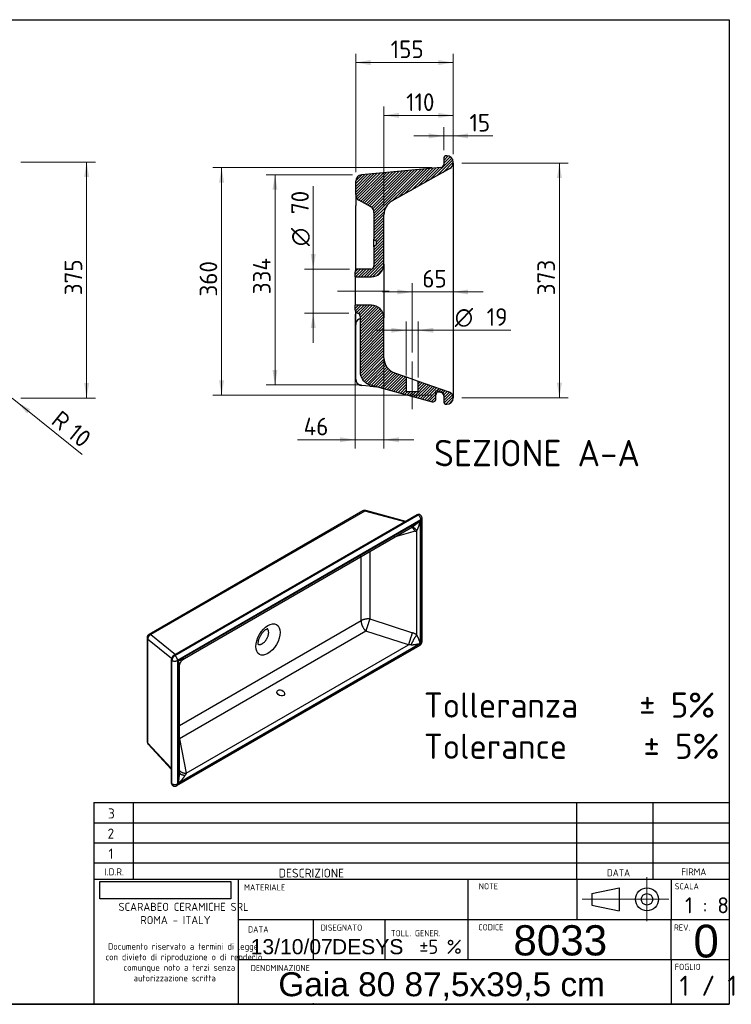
# Model space of a CAD drawing. Header units: millimetres. Extents: x 87 to 2279, y 58 to 1623.
# Tile 3 of 3: x 1147 to 2279, y 58 to 1623. Entities that reach past the tile are written whole.
import ezdxf
from ezdxf.enums import TextEntityAlignment as Align
from ezdxf.lldxf.tags import DXFTag

# ---------------------------------------------------------------- set-up
doc = ezdxf.new("R2010")
doc.units = ezdxf.units.MM
for name, color, linetype in [('1', 7, 'Continuous'), ('Default', 7, 'Continuous'), ('GAIA80', 7, 'Continuous'), ('Predefinito', 7, 'Continuous')]:
    doc.layers.add(name, color=color, linetype=linetype)
doc.styles.add('SEACAD_arial_ttf', font='arial.ttf')
doc.styles.add('SEACAD_seiso_ttf', font='seiso.ttf')
doc.styles.add('SEACAD_seiso_ttfB', font='seiso.ttf')
doc.styles.add('SEACAD_seiso_ttfBI', font='seiso.ttf')
doc.styles.add('SEACAD_semeci1_ttf', font='semeci1.ttf')
tags = doc.linetypes.add('CENTER2', pattern=[28.575, 19.05, -3.175, 3.175, -3.175]).pattern_tags.tags
tags[10:11] = [DXFTag(74, 4), DXFTag(75, 0), DXFTag(340, '0'), DXFTag(46, 0.0), DXFTag(50, 0.0), DXFTag(44, 0.0), DXFTag(45, 0.0)]
tags[8:9] = [DXFTag(74, 4), DXFTag(75, 0), DXFTag(340, '0'), DXFTag(46, 0.0), DXFTag(50, 0.0), DXFTag(44, 0.0), DXFTag(45, 0.0)]
tags[6:7] = [DXFTag(74, 4), DXFTag(75, 0), DXFTag(340, '0'), DXFTag(46, 0.0), DXFTag(50, 0.0), DXFTag(44, 0.0), DXFTag(45, 0.0)]
tags[4:5] = [DXFTag(74, 4), DXFTag(75, 0), DXFTag(340, '0'), DXFTag(46, 0.0), DXFTag(50, 0.0), DXFTag(44, 0.0), DXFTag(45, 0.0)]
picture_1 = doc.add_image_def('image1.jpg', size_in_pixel=(300, 40))

# ---------------------------------------------------------------- blocks, each defined once
blk = doc.blocks.new('SEANNOT_GROUP1')
at = {"layer": 'Default', "color": 136, "linetype": 'CENTER2', "lineweight": 9}
blk.add_line((1734.2, 1191.6), (1652.2, 1191.6), dxfattribs=at)
blk = doc.blocks.new('SEANNOT_GROUP2')
at = {"layer": 'Default', "color": 136, "linetype": 'CENTER2', "lineweight": 9}
blk.add_line((1771.2, 1004.1), (1771.2, 1079.8), dxfattribs=at)
blk = doc.blocks.new('GDimGGroup3')
at = {"layer": 'Default', "linetype": 'Continuous', "lineweight": 9}
for points in [[(1797.4, 1442.1), (1797.4, 1434.1), (1821.2, 1438.1)], [(1860, 1442.1), (1836.2, 1438.1), (1860, 1434.1)]]:
    blk.add_hatch(color=136, dxfattribs=at).paths.add_polyline_path(points)
at = {"layer": 'Default', "color": 136, "linetype": 'Continuous', "lineweight": 9}
for p, q in [((1821.2, 1415.6), (1821.2, 1452.1)), ((1836.2, 1408.9), (1836.2, 1452.1)), ((1773.6, 1438.1), (1899.4, 1438.1))]:
    blk.add_line(p, q, dxfattribs=at)
at = {"layer": 'Default', "color": 136, "linetype": 'Continuous', "lineweight": 9, "style": 'SEACAD_seiso_ttf'}
blk.add_text('15', height=28, dxfattribs=at).set_placement((1862.2, 1473.1), align=Align.TOP_LEFT)
blk = doc.blocks.new('GDimGGroup4')
at = {"layer": 'Default', "linetype": 'Continuous', "lineweight": 9}
for points in [[(1750, 1474.7), (1726.2, 1470.7), (1750, 1466.7)], [(1812.4, 1474.7), (1812.4, 1466.7), (1836.2, 1470.7)]]:
    blk.add_hatch(color=136, dxfattribs=at).paths.add_polyline_path(points)
at = {"layer": 'Default', "color": 136, "linetype": 'Continuous', "lineweight": 9}
for p, q in [((1726.2, 1326.9), (1726.2, 1484.7)), ((1726.2, 1470.7), (1836.2, 1470.7)), ((1836.2, 1408.9), (1836.2, 1484.7))]:
    blk.add_line(p, q, dxfattribs=at)
at = {"layer": 'Default', "color": 136, "linetype": 'Continuous', "lineweight": 9, "style": 'SEACAD_seiso_ttf'}
blk.add_text('110', height=28, dxfattribs=at).set_placement((1761.4, 1505.7), align=Align.TOP_LEFT)
blk = doc.blocks.new('GDimGGroup5')
at = {"layer": 'Default', "linetype": 'Continuous', "lineweight": 9}
for points in [[(1705, 1558.7), (1681.2, 1554.7), (1705, 1550.7)], [(1812.4, 1558.7), (1812.4, 1550.7), (1836.2, 1554.7)]]:
    blk.add_hatch(color=136, dxfattribs=at).paths.add_polyline_path(points)
at = {"layer": 'Default', "color": 136, "linetype": 'Continuous', "lineweight": 9}
for p, q in [((1681.2, 1380.4), (1681.2, 1568.7)), ((1836.2, 1408.9), (1836.2, 1568.7)), ((1836.2, 1554.7), (1681.2, 1554.7))]:
    blk.add_line(p, q, dxfattribs=at)
at = {"layer": 'Default', "color": 136, "linetype": 'Continuous', "lineweight": 9, "style": 'SEACAD_seiso_ttf'}
blk.add_text('155', height=28, dxfattribs=at).set_placement((1737, 1589.7), align=Align.TOP_LEFT)
blk = doc.blocks.new('GDimGGroup6')
at = {"layer": 'Default', "linetype": 'Continuous', "lineweight": 9}
for points in [[(1609.7, 1250.4), (1613.7, 1226.6), (1617.6, 1250.4)], [(1609.7, 1132.9), (1617.6, 1132.9), (1613.7, 1156.7)]]:
    blk.add_hatch(color=136, dxfattribs=at).paths.add_polyline_path(points)
at = {"layer": 'Default', "color": 136, "linetype": 'Continuous', "lineweight": 9}
for p, q in [((1613.7, 1358), (1613.7, 1109.1)), ((1671.2, 1226.6), (1599.7, 1226.6)), ((1670.2, 1156.7), (1599.7, 1156.7))]:
    blk.add_line(p, q, dxfattribs=at)
for s, style, p in [('70', 'SEACAD_seiso_ttf', (1578.7, 1313.8)), ('O', 'SEACAD_semeci1_ttf', (1578.7, 1263))]:
    blk.add_text(s, height=28, rotation=90, dxfattribs=dict(at, style=style)).set_placement(p, align=Align.TOP_LEFT)
blk = doc.blocks.new('GDimGGroup7')
at = {"layer": 'Default', "linetype": 'Continuous', "lineweight": 9}
for points in [[(1548.9, 1352.6), (1556.9, 1352.6), (1552.9, 1376.4)], [(1548.9, 1066.2), (1552.9, 1042.4), (1556.9, 1066.2)]]:
    blk.add_hatch(color=136, dxfattribs=at).paths.add_polyline_path(points)
at = {"layer": 'Default', "color": 136, "linetype": 'Continuous', "lineweight": 9}
for p, q in [((1676.3, 1376.4), (1538.9, 1376.4)), ((1552.9, 1376.4), (1552.9, 1042.4)), ((1690.4, 1042.4), (1538.9, 1042.4))]:
    blk.add_line(p, q, dxfattribs=at)
at = {"layer": 'Default', "color": 136, "linetype": 'Continuous', "lineweight": 9, "style": 'SEACAD_seiso_ttf'}
blk.add_text('334', height=28, rotation=90, dxfattribs=at).set_placement((1517.9, 1186.5), align=Align.TOP_LEFT)
blk = doc.blocks.new('GDimGGroup8')
at = {"layer": 'Default', "linetype": 'Continuous', "lineweight": 9}
for points in [[(1737.9, 1133.2), (1737.9, 1125.3), (1761.7, 1129.3)], [(1804.5, 1133.2), (1780.7, 1129.3), (1804.5, 1125.3)]]:
    blk.add_hatch(color=136, dxfattribs=at).paths.add_polyline_path(points)
at = {"layer": 'Default', "color": 136, "linetype": 'Continuous', "lineweight": 9}
for p, q in [((1761.7, 1057.6), (1761.7, 1143.3)), ((1780.7, 1054.3), (1780.7, 1143.3)), ((1714.1, 1129.3), (1928, 1129.3))]:
    blk.add_line(p, q, dxfattribs=at)
for s, style, p in [('O', 'SEACAD_semeci1_ttf', (1838.8, 1164.3)), ('19', 'SEACAD_seiso_ttf', (1889.6, 1164.3))]:
    blk.add_text(s, height=28, dxfattribs=dict(at, style=style)).set_placement(p, align=Align.TOP_LEFT)
blk = doc.blocks.new('GDimGGroup9')
at = {"layer": 'Default', "linetype": 'Continuous', "lineweight": 9}
for points in [[(1747.4, 1194.1), (1747.4, 1186.2), (1771.2, 1190.2)], [(1860, 1194.1), (1836.2, 1190.2), (1860, 1186.2)]]:
    blk.add_hatch(color=136, dxfattribs=at).paths.add_polyline_path(points)
at = {"layer": 'Default', "color": 136, "linetype": 'Continuous', "lineweight": 9}
for p, q in [((1723.6, 1190.2), (1883.8, 1190.2)), ((1771.2, 1093.8), (1771.2, 1204.2))]:
    blk.add_line(p, q, dxfattribs=at)
at = {"layer": 'Default', "color": 136, "linetype": 'Continuous', "lineweight": 9, "style": 'SEACAD_seiso_ttf'}
blk.add_text('65', height=28, dxfattribs=at).set_placement((1787.1, 1225.2), align=Align.TOP_LEFT)
blk = doc.blocks.new('GDimGGroup10')
at = {"layer": 'Default', "linetype": 'Continuous', "lineweight": 9}
for points in [[(1656.4, 951.3), (1680.2, 955.3), (1656.4, 959.3)], [(1750, 951.3), (1750, 959.3), (1726.2, 955.3)]]:
    blk.add_hatch(color=136, dxfattribs=at).paths.add_polyline_path(points)
at = {"layer": 'Default', "color": 136, "linetype": 'Continuous', "lineweight": 9}
for p, q in [((1680.2, 1155.1), (1680.2, 941.3)), ((1726.2, 1135.1), (1726.2, 941.3)), ((1588.6, 955.3), (1773.8, 955.3))]:
    blk.add_line(p, q, dxfattribs=at)
at = {"layer": 'Default', "color": 136, "linetype": 'Continuous', "lineweight": 9, "style": 'SEACAD_seiso_ttf'}
blk.add_text('46', height=28, dxfattribs=at).set_placement((1598.4, 990.3), align=Align.TOP_LEFT)
blk = doc.blocks.new('GDimGGroup11')
at = {"layer": 'Default', "linetype": 'Continuous', "lineweight": 9}
blk.add_hatch(color=136, dxfattribs=at).paths.add_polyline_path([(1163.7, 1003.4), (1142.7, 1015.3), (1158.7, 997.2)])
at = {"layer": 'Default', "color": 136, "linetype": 'Continuous', "lineweight": 9}
blk.add_line((1134.9, 1021.6), (1246, 931.7), dxfattribs=at)
at = {"layer": 'Default', "color": 136, "linetype": 'Continuous', "lineweight": 9, "style": 'SEACAD_seiso_ttf'}
for s, p in [('R', (1212.7, 1003.7)), ('10', (1238.6, 982.7))]:
    blk.add_text(s, height=28, rotation=321.0285, dxfattribs=at).set_placement(p, align=Align.TOP_LEFT)
blk = doc.blocks.new('GDimGGroup16')
at = {"layer": 'Default', "linetype": 'Continuous', "lineweight": 9}
for points in [[(1257.3, 1372.8), (1253.3, 1396.6), (1249.4, 1372.8)], [(1257.3, 1045.4), (1249.4, 1045.4), (1253.3, 1021.6)]]:
    blk.add_hatch(color=136, dxfattribs=at).paths.add_polyline_path(points)
at = {"layer": 'Default', "color": 136, "linetype": 'Continuous', "lineweight": 9}
for p, q in [((1148.9, 1396.6), (1267.3, 1396.6)), ((1253.3, 1396.6), (1253.3, 1021.6)), ((1148.9, 1021.6), (1267.3, 1021.6))]:
    blk.add_line(p, q, dxfattribs=at)
at = {"layer": 'Default', "color": 136, "linetype": 'Continuous', "lineweight": 9, "style": 'SEACAD_seiso_ttf'}
blk.add_text('375', height=28, rotation=90, dxfattribs=at).set_placement((1218.3, 1184.9), align=Align.TOP_LEFT)
blk = doc.blocks.new('GDimGGroup18')
at = {"layer": 'Default', "linetype": 'Continuous', "lineweight": 9}
for points in [[(2009.1, 1371.1), (2005.1, 1394.9), (2001.2, 1371.1)], [(2009.1, 1045.8), (2001.2, 1045.8), (2005.1, 1022)]]:
    blk.add_hatch(color=136, dxfattribs=at).paths.add_polyline_path(points)
at = {"layer": 'Default', "color": 136, "linetype": 'Continuous', "lineweight": 9}
for p, q in [((1850.2, 1394.9), (2019.1, 1394.9)), ((2005.1, 1394.9), (2005.1, 1022)), ((1850.2, 1022), (2019.1, 1022))]:
    blk.add_line(p, q, dxfattribs=at)
at = {"layer": 'Default', "color": 136, "linetype": 'Continuous', "lineweight": 9, "style": 'SEACAD_seiso_ttf'}
blk.add_text('373', height=28, rotation=90, dxfattribs=at).set_placement((1970.1, 1184.9), align=Align.TOP_LEFT)
blk = doc.blocks.new('GDimGGroup22')
at = {"layer": 'Default', "linetype": 'Continuous', "lineweight": 9}
for points in [[(1464, 1364), (1471.9, 1364), (1468, 1387.8)], [(1464, 1049.9), (1468, 1026.1), (1471.9, 1049.9)]]:
    blk.add_hatch(color=136, dxfattribs=at).paths.add_polyline_path(points)
at = {"layer": 'Default', "color": 136, "linetype": 'Continuous', "lineweight": 9}
for p, q in [((1802.6, 1387.8), (1454, 1387.8)), ((1468, 1387.8), (1468, 1026.1)), ((1802.2, 1026.1), (1454, 1026.1))]:
    blk.add_line(p, q, dxfattribs=at)
at = {"layer": 'Default', "color": 136, "linetype": 'Continuous', "lineweight": 9, "style": 'SEACAD_seiso_ttf'}
blk.add_text('360', height=28, rotation=90, dxfattribs=at).set_placement((1433, 1182.8), align=Align.TOP_LEFT)
blk = doc.blocks.new('SEANNOT_GROUP5')
at = {"layer": 'Default', "color": 7, "linetype": 'Continuous', "lineweight": 0, "style": 'SEACAD_arial_ttf'}
blk.add_text('13/10/07', height=24, dxfattribs=at).set_placement((1514.3, 161.8), align=Align.TOP_LEFT)
blk = doc.blocks.new('SEANNOT_GROUP6')
at = {"layer": 'Default', "color": 7, "linetype": 'Continuous', "lineweight": 0, "style": 'SEACAD_seiso_ttfB'}
blk.add_text('1 / 1', height=32, dxfattribs=at).set_placement((2196.2, 103.7), align=Align.TOP_LEFT)
blk = doc.blocks.new('SEANNOT_GROUP7')
at = {"layer": 'Predefinito', "color": 136, "linetype": 'CENTER2', "lineweight": 9}
for p, q in [((2144.4, 260.1), (2144.4, 190.1)), ((2179.4, 225.1), (2109.4, 225.1))]:
    blk.add_line(p, q, dxfattribs=at)
blk = doc.blocks.new('SEANNOT_GROUP8')
at = {"layer": 'Predefinito', "color": 136, "linetype": 'CENTER2', "lineweight": 9}
blk.add_line((2116.7, 225.1), (2041.4, 225.1), dxfattribs=at)
blk = doc.blocks.new('SEANNOT_GROUP9')
at = {"layer": 'Predefinito', "color": 7, "linetype": 'Continuous', "lineweight": 0, "style": 'SEACAD_arial_ttf'}
blk.add_text('Gaia 80 87,5x39,5 cm', height=38, dxfattribs=at).set_placement((1558.2, 109.1), align=Align.TOP_LEFT)
blk = doc.blocks.new('SEANNOT_GROUP11')
at = {"layer": 'Predefinito', "color": 7, "linetype": 'Continuous', "lineweight": 0, "style": 'SEACAD_arial_ttf'}
blk.add_text('DESYS', height=24, dxfattribs=at).set_placement((1643.4, 161.8), align=Align.TOP_LEFT)
blk = doc.blocks.new('SEANNOT_GROUP13')
at = {"layer": 'Predefinito', "color": 7, "linetype": 'Continuous', "lineweight": 0, "style": 'SEACAD_arial_ttf'}
blk.add_text('8033', height=48, dxfattribs=at).set_placement((1931.9, 183.9), align=Align.TOP_LEFT)
blk = doc.blocks.new('SEANNOT_GROUP14')
at = {"layer": 'Predefinito', "color": 7, "linetype": 'Continuous', "lineweight": 0, "style": 'SEACAD_arial_ttf'}
blk.add_text('0', height=52, dxfattribs=at).set_placement((2218.3, 184.7), align=Align.TOP_LEFT)

msp = doc.modelspace()

# ---------------------------------------------------------------- hatches: boundary and pattern name
at = {"layer": 'GAIA80', "linetype": 'Continuous'}
h = msp.add_hatch(dxfattribs=at)
h.set_pattern_fill('LINE', angle=45, style=0, pattern_type=2)
edge = h.paths.add_edge_path()
edge.add_arc((1826.2, 1394.9), 10, 299.2092, 360)
edge.add_line((1836.2, 1394.9), (1836.2, 1396.6))
edge.add_arc((1826.2, 1396.6), 10, 0, 90)
edge.add_arc((1826.2, 1401.6), 5, 90, 180)
edge.add_line((1821.2, 1401.6), (1821.2, 1392.8))
edge.add_arc((1816.2, 1392.8), 5, 275.1611, 360, ccw=False)
edge.add_line((1816.6, 1387.8), (1690.3, 1376.4))
edge.add_arc((1691.2, 1366.4), 10, 95.1611, 180)
edge.add_line((1681.2, 1366.4), (1681.2, 1344.8))
edge.add_arc((1691.2, 1344.8), 10, 180, 240)
edge.add_line((1686.2, 1336.2), (1705.2, 1325.2))
edge.add_arc((1700.2, 1316.5), 10, 0, 60, ccw=False)
edge.add_line((1710.2, 1316.5), (1710.2, 1274.1))
edge.add_arc((1712.2, 1274.1), 2, 180, 270)
edge.add_arc((1712.2, 1270.1), 2, 0, 90, ccw=False)
edge.add_line((1714.2, 1270.1), (1714.2, 1266.1))
edge.add_arc((1712.2, 1266.1), 2, 270, 360, ccw=False)
edge.add_arc((1712.2, 1262.1), 2, 90, 180)
edge.add_line((1710.2, 1262.1), (1710.2, 1231.6))
edge.add_arc((1705.2, 1231.6), 5, 270, 360, ccw=False)
edge.add_line((1705.2, 1226.6), (1685.2, 1226.6))
edge.add_arc((1685.2, 1221.6), 5, 90, 180)
edge.add_line((1680.2, 1221.6), (1680.2, 1214.1))
edge.add_line((1680.2, 1214.1), (1706.2, 1214.1))
edge.add_arc((1706.2, 1234.1), 20, 270, 360)
edge.add_line((1726.2, 1234.1), (1726.2, 1312.9))
edge.add_arc((1751.2, 1312.9), 25, 119.2092, 180, ccw=False)
edge.add_line((1739, 1334.7), (1831, 1386.2))
h = msp.add_hatch(dxfattribs=at)
h.set_pattern_fill('LINE', angle=45, style=0, pattern_type=2)
edge = h.paths.add_edge_path()
edge.add_line((1726.2, 1085.3), (1726.2, 1149.1))
edge.add_arc((1706.2, 1149.1), 20, 0, 90)
edge.add_line((1706.2, 1169.1), (1680.2, 1169.1))
edge.add_line((1680.2, 1169.1), (1680.2, 1161.6))
edge.add_arc((1685.2, 1161.6), 5, 180, 258.463)
edge.add_arc((1683.2, 1151.8), 5, 0, 78.463, ccw=False)
edge.add_line((1688.2, 1151.8), (1688.2, 1063.6))
edge.add_arc((1710.2, 1063.6), 22, 180, 254.8389)
edge.add_line((1704.4, 1042.4), (1802.6, 1015.8))
edge.add_arc((1803.9, 1020.6), 5, 254.8389, 360)
edge.add_line((1808.9, 1020.6), (1808.9, 1033.2))
edge.add_line((1808.9, 1033.2), (1817.5, 1030.9))
edge.add_arc((1816.2, 1026.1), 5, 0, 74.8389, ccw=False)
edge.add_line((1821.2, 1026.1), (1821.2, 1016.6))
edge.add_arc((1826.2, 1016.6), 5, 180, 270)
edge.add_arc((1826.2, 1021.6), 10, 270, 360)
edge.add_line((1836.2, 1021.6), (1836.2, 1022))
edge.add_arc((1826.2, 1022), 10, 0, 70.71)
edge.add_line((1829.5, 1031.4), (1780.7, 1048.5))
edge.add_line((1780.7, 1048.5), (1780.7, 1032.1))
edge.add_line((1780.7, 1032.1), (1761.7, 1032.1))
edge.add_line((1761.7, 1032.1), (1761.7, 1055.1))
edge.add_line((1761.7, 1055.1), (1742.9, 1061.7))
edge.add_arc((1751.2, 1085.3), 25, 180, 250.71, ccw=False)

# ---------------------------------------------------------------- linework, layer by layer
at = {"layer": '1', "color": 7, "linetype": 'Continuous'}
for p, q in [((86.9, 1622.8), (2274.9, 1622.8)), ((2274.9, 1622.8), (2274.9, 58.3)), ((1265, 378.8), (2274.9, 378.8)), ((2032.7, 257.2), (2032.7, 378.8)), ((2154.3, 257.2), (2154.3, 378.8)), ((1265, 346.8), (2274.9, 346.8)), ((1265, 314.8), (2274.9, 314.8)), ((1265, 282.8), (2274.9, 282.8)), ((1265, 257.2), (2274.9, 257.2)), ((2032.7, 257.2), (2032.7, 193.2)), ((2183.1, 257.2), (2183.1, 193.2)), ((2056.8, 234.2), (2100.3, 243.3)), ((2100.3, 243.3), (2100.3, 206.9)), ((2056.8, 234.2), (2056.8, 216)), ((2056.8, 216), (2100.3, 206.9)), ((1494.2, 193.2), (2274.9, 193.2)), ((2183.1, 129.2), (2183.1, 193.2)), ((1494.2, 129.2), (2274.9, 129.2)), ((2183.1, 129.2), (2183.1, 59.8)), ((2274.9, 58.3), (86.9, 58.3)), ((710.3, 58.5), (2274.9, 58.5))]:
    msp.add_line(p, q, dxfattribs=at)
for radius in [18.2, 9.12]:
    msp.add_circle((2144.4, 225.1), radius, dxfattribs=at)
at = {"layer": 'GAIA80', "color": 7, "linetype": 'Continuous'}
for p, q in [((1821.2, 1401.6), (1821.2, 1392.8)), ((1836.2, 1394.9), (1836.2, 1396.6)), ((1836.2, 1394.9), (1836.2, 1022)), ((1816.6, 1387.8), (1690.3, 1376.4)), ((1831, 1386.2), (1739, 1334.7)), ((1681.2, 1344.8), (1681.2, 1366.4)), ((1681.2, 1344.8), (1681.2, 1327.5)), ((1705.2, 1325.2), (1686.2, 1336.2)), ((1681.2, 1224.6), (1681.2, 1327.5)), ((1710.2, 1316.5), (1710.2, 1274.1)), ((1726.2, 1234.1), (1726.2, 1312.9)), ((1710.2, 1262.1), (1710.2, 1274.1)), ((1714.2, 1266.1), (1714.2, 1270.1)), ((1710.2, 1262.1), (1710.2, 1231.6)), ((1680.2, 1214.1), (1680.2, 1221.6)), ((1705.2, 1226.6), (1685.2, 1226.6)), ((1726.2, 1234.1), (1726.2, 1149.1)), ((1680.2, 1214.1), (1680.2, 1169.1)), ((1680.2, 1214.1), (1706.2, 1214.1)), ((1706.2, 1169.1), (1680.2, 1169.1)), ((1680.2, 1161.6), (1680.2, 1169.1)), ((1681.2, 1138.3), (1681.2, 1158.6)), ((1686.2, 1146.9), (1688.2, 1148.1)), ((1688.2, 1151.8), (1688.2, 1063.6)), ((1726.2, 1085.3), (1726.2, 1149.1)), ((1681.2, 1051.7), (1681.2, 1138.3)), ((1742.9, 1061.7), (1761.7, 1055.1)), ((1761.7, 1055.1), (1780.7, 1048.5)), ((1761.7, 1055.1), (1761.7, 1032.1)), ((1780.7, 1032.1), (1780.7, 1048.5)), ((1780.7, 1048.5), (1829.5, 1031.4)), ((1703.8, 1040.5), (1690.3, 1041.7)), ((1703.8, 1040.5), (1714.7, 1039.5)), ((1704.4, 1042.4), (1802.6, 1015.8)), ((1715, 1039.5), (1714.7, 1039.5)), ((1808.9, 1020.6), (1808.9, 1033.2)), ((1817.5, 1030.9), (1808.9, 1033.2)), ((1761.7, 1032.1), (1780.7, 1032.1)), ((1816.6, 1030.3), (1811.1, 1030.8)), ((1821.2, 1026.1), (1821.2, 1016.6)), ((1836.2, 1021.6), (1836.2, 1022)), ((1692.7, 842.1), (1352.7, 645.8)), ((1695.5, 842), (1355.5, 645.7)), ((1778.8, 836), (1391.9, 612.6)), ((1393.5, 612.4), (1780.4, 835.8)), ((1759.3, 824.7), (1695.5, 842)), ((1760.9, 825.6), (1697.5, 842.8)), ((1786.8, 634.7), (1786.8, 830.6)), ((1785, 828), (1398, 604.6)), ((1399.1, 604.4), (1783.9, 826.5)), ((1409, 607.9), (1771.3, 817.1)), ((1770.5, 816.6), (1770.4, 816.6)), ((1783.9, 826.5), (1783.9, 631.6)), ((1785, 632), (1785, 828)), ((1775.6, 809.8), (1742.3, 800.4)), ((1778.3, 645.4), (1778.3, 810.7)), ((1689.8, 667.9), (1689.8, 770.1)), ((1703.6, 778), (1703.6, 670.5)), ((1401, 501.1), (1689.8, 667.9)), ((1703.6, 670.5), (1771.3, 648.5)), ((1355.5, 645.7), (1394.7, 614.2)), ((1697.4, 651.2), (1401.2, 480.2)), ((1765.1, 629.2), (1697.4, 651.2)), ((1349.5, 640.3), (1349.5, 475.8)), ((1350.4, 638.4), (1350.4, 473.9)), ((1388.4, 607.9), (1350.4, 638.4)), ((1396.7, 405.7), (1783.6, 629.1)), ((1398, 408.6), (1785, 632)), ((1783.9, 631.6), (1399.1, 409.5)), ((1411.9, 425.3), (1765.1, 629.2)), ((1388, 605.9), (1388, 410)), ((1389, 408.6), (1389, 604.6)), ((1398, 604.6), (1398, 408.6)), ((1399.1, 409.5), (1399.1, 604.4)), ((1401, 425), (1401, 594.1)), ((1350.4, 473.9), (1388, 433.4)), ((1351.2, 471.5), (1388, 431.8)), ((1401.2, 480.2), (1411.9, 425.3))]:
    msp.add_line(p, q, dxfattribs=at)
for centre, radius, start, end in [((1816.2, 1392.8), 5, 275.1611, 360), ((1826.2, 1401.6), 5, 90, 180), ((1826.2, 1396.6), 10, 0, 90), ((1826.2, 1394.9), 10, 299.2092, 360), ((1691.2, 1366.4), 10, 95.1611, 180), ((1691.2, 1344.8), 10, 180, 240), ((1751.2, 1312.9), 25, 119.2092, 180), ((1700.2, 1316.5), 10, 0, 60), ((1712.2, 1274.1), 2, 180, 270), ((1712.2, 1270.1), 2, 0, 90), ((1712.2, 1262.1), 2, 90, 180), ((1712.2, 1266.1), 2, 270, 360), ((1685.2, 1221.6), 5, 90, 180), ((1705.2, 1231.6), 5, 270, 360), ((1706.2, 1234.1), 20, 270, 360), ((1685.2, 1161.6), 5, 180, 258.463), ((1706.2, 1149.1), 20, 0, 90), ((1691.2, 1138.3), 10, 120, 180), ((1683.2, 1151.8), 5, 0, 78.463), ((1751.2, 1085.3), 25, 180, 250.71), ((1691.2, 1051.7), 10, 180, 253.9817), ((1710.2, 1063.6), 22, 180, 254.8389), ((1691.2, 1051.7), 10, 253.9817, 264.8389), ((1715.2, 1044.5), 5, 241.4427, 264.8389), ((1803.9, 1020.6), 5, 254.8389, 360), ((1813.9, 1026.7), 5, 74.8389, 180.0305), ((1816.2, 1025.3), 5, 0, 84.8389), ((1816.2, 1026.1), 5, 0, 74.8389), ((1826.2, 1021.6), 10, 270, 360), ((1826.2, 1022), 10, 0, 70.71), ((1826.2, 1016.6), 5, 180, 270), ((1695.9, 836.6), 6.4, 74.8566, 120), ((1781.3, 832.2), 4.58, 60.0825, 122.8986), ((1780.4, 830.6), 6.4, 0, 60), ((1355.9, 640.3), 6.4, 120, 180), ((1780.4, 634.7), 6.4, 300, 360), ((1396.2, 605.7), 8.15, 121.7123, 178.2877), ((1355.9, 475.8), 6.4, 180, 222.8924), ((1392.6, 409.7), 4.57, 177.0562, 240.2062), ((1393.5, 411.3), 6.4, 240, 300)]:
    msp.add_arc(centre, radius, start, end, dxfattribs=at)
for centre, major_axis, ratio in [((1541.7, 637.9), (-13.6, -23.6), 0.57735), ((1562.1, 553.1), (5.78, -2.63), 0.713738)]:
    msp.add_ellipse(centre, major_axis=major_axis, ratio=ratio, dxfattribs=at)
for points, weights in [([(1695.5, 842), (1693.8, 842.8), (1692.7, 842.1)], [1, 0.940172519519, 1]), ([(1697.5, 842.8), (1696.6, 843), (1695.5, 842)], [1, 0.949679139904, 1]), ([(1780.4, 835.8), (1779.5, 836.4), (1778.8, 836)], [1, 0.92387953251, 1]), ([(1783.6, 836.2), (1782.3, 836.9), (1780.4, 835.8)], [1, 0.923879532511, 1]), ([(1785, 828), (1785, 833.2), (1780.4, 835.8)], [1, 0.707106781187, 1]), ([(1785, 828), (1786.8, 829.1), (1786.8, 830.6)], [1, 0.923879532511, 1]), ([(1775.6, 809.8), (1772.5, 815.8), (1769.6, 816.1)], [1, 0.901052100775, 1]), ([(1778.3, 810.7), (1774, 817.2), (1770.5, 816.6)], [1, 0.877683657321, 1]), ([(1771.3, 817.1), (1777.3, 820.6), (1783.9, 826.5)], [1, 0.923879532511, 1]), ([(1778.3, 810.7), (1781.6, 815.9), (1783.9, 826.5)], [1, 0.891114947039, 1]), ([(1775.6, 809.8), (1777, 810.2), (1778.3, 810.7)], [1, 0.998230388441, 1]), ([(1703.6, 670.5), (1695.6, 671.2), (1689.8, 667.9)], [1, 0.89111494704, 1]), ([(1689.8, 667.9), (1689.8, 658.6), (1697.4, 651.2)], [1, 0.815582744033, 1]), ([(1703.6, 670.5), (1700.1, 660.5), (1697.4, 651.2)], [1, 0.772755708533, 1]), ([(1355.5, 645.7), (1350.2, 643.7), (1350.4, 638.4)], [1, 0.714453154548, 1]), ([(1355.5, 645.7), (1353.9, 646.5), (1352.7, 645.8)], [1, 0.940172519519, 1]), ([(1771.3, 648.5), (1767.8, 638.5), (1765.1, 629.2)], [1, 0.772755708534, 1]), ([(1778.3, 645.4), (1772.8, 638), (1769.2, 629.5)], [1, 0.820349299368, 1]), ([(1778.3, 645.4), (1775.1, 647.3), (1771.3, 648.5)], [1, 0.989352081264, 1]), ([(1783.9, 631.6), (1781.6, 639.6), (1778.3, 645.4)], [1, 0.89111494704, 1]), ([(1349.5, 640.3), (1349.5, 639.3), (1350.4, 638.4)], [1, 0.962279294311, 1]), ([(1769.2, 629.5), (1767.3, 629.5), (1765.1, 629.2)], [1, 0.989352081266, 1]), ([(1769.2, 629.5), (1775.8, 629.6), (1783.9, 631.6)], [1, 0.891114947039, 1]), ([(1783.6, 629.1), (1785, 629.9), (1785, 632)], [1, 0.923879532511, 1]), ([(1785, 632), (1786.8, 633.1), (1786.8, 634.7)], [1, 0.923879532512, 1]), ([(1393.5, 612.4), (1389, 609.8), (1389, 604.6)], [1, 0.707106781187, 1]), ([(1393.5, 612.4), (1392.6, 613), (1391.9, 612.6)], [1, 0.923913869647, 1]), ([(1398, 604.6), (1398, 609.8), (1393.5, 612.4)], [1, 0.707106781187, 1]), ([(1388, 605.9), (1388, 605.1), (1389, 604.6)], [1, 0.923815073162, 1]), ([(1389, 604.6), (1393.5, 602), (1398, 604.6)], [1, 0.707106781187, 1]), ([(1399.1, 604.4), (1405.7, 606), (1409, 607.9)], [1, 0.923879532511, 1]), ([(1401, 594.1), (1401, 597.9), (1399.1, 604.4)], [1, 0.923879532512, 1]), ([(1349.5, 475.8), (1349.5, 474.8), (1350.4, 473.9)], [1, 0.962279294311, 1]), ([(1350.4, 473.9), (1350.4, 472.4), (1351.2, 471.5)], [1, 0.956538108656, 1]), ([(1401, 480.4), (1401.1, 480.3), (1401.2, 480.2)], [1, 0.999959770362, 1]), ([(1401, 480.2), (1401.1, 480.2), (1401.2, 480.2)], [1, 0.99998064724, 1]), ([(1399.1, 409.5), (1400.7, 416.9), (1401, 423.2)], [1, 0.942777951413, 1]), ([(1401, 429.9), (1404.1, 425.6), (1411.9, 425.3)], [1, 0.891759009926, 1]), ([(1401, 426.1), (1402.1, 422.7), (1410.1, 422.2)], [1, 0.875068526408, 1]), ([(1401, 423.2), (1401, 424.2), (1401, 425)], [1, 0.998608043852, 1]), ([(1411.9, 425.3), (1410.9, 423.7), (1410.1, 422.2)], [1, 0.989352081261, 1]), ([(1388, 410), (1388, 409.2), (1389, 408.6)], [1, 0.923879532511, 1]), ([(1389, 408.6), (1393.5, 406), (1398, 408.6)], [1, 0.707106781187, 1]), ([(1389, 408.6), (1389, 406.5), (1390.3, 405.7)], [1, 0.923879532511, 1]), ([(1396.7, 405.7), (1398, 406.5), (1398, 408.6)], [1, 0.923879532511, 1]), ([(1399.1, 409.5), (1407.2, 416.8), (1410.1, 422.2)], [1, 0.891114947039, 1])]:
    msp.add_rational_spline(points, weights, degree=2, dxfattribs=at)
msp.add_open_spline([(1526.6, 629.7), (1526.6, 629.7), (1526.5, 629.7), (1526.5, 629.9), (1526.3, 630.5), (1526.2, 631.4), (1526.2, 632.6), (1526.4, 634.1), (1526.6, 635.7), (1527.1, 637.6), (1527.7, 639.5), (1528.6, 641.5), (1529.6, 643.6), (1530.7, 645.6), (1532, 647.5), (1533.3, 649.2), (1534.7, 650.8), (1536.1, 652.1), (1537.4, 653.2), (1538.7, 654.1), (1539.7, 654.6), (1540.5, 655), (1541.1, 655.2), (1541.3, 655.2), (1541.3, 655.2), (1541.3, 655.2)], degree=3, knots=[0.1281469, 0.1281469, 0.1281469, 0.1281469, 0.1432088, 0.1773965, 0.2098398, 0.2418652, 0.2741217, 0.3069163, 0.3404454, 0.3747394, 0.4097271, 0.4452785, 0.4812326, 0.5174137, 0.553642, 0.5896796, 0.625356, 0.66052, 0.6950557, 0.7289098, 0.7621329, 0.7949354, 0.8277527, 0.861104, 0.8715266, 0.8715266, 0.8715266, 0.8715266], dxfattribs=at)
msp.add_rational_spline([(1526.3, 630.3), (1533.4, 627.8), (1539.8, 638.9), (1546.3, 650.1), (1540.7, 655)], [1, 0.745525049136, 1, 0.745525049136, 1], degree=2, knots=[0, 0, 0, 0.5, 0.5, 1, 1, 1], dxfattribs=at)
msp.add_open_spline([(1401, 594.1), (1401.1, 595.6), (1401.3, 598.2), (1403, 602.2), (1405.6, 605.6), (1407.7, 607.1), (1409, 607.9)], degree=3, dxfattribs=at)
at = {"layer": 'Predefinito', "color": 7, "linetype": 'Continuous'}
for p, q in [((1265, 378.8), (1265, 59.6)), ((1327.5, 378.8), (1327.5, 257.2)), ((1494.2, 257.2), (1494.2, 59.6)), ((1859.5, 257.2), (1859.5, 129.2)), ((1613.7, 193.2), (1613.7, 129.2)), ((1727.7, 193.2), (1727.7, 129.2)), ((1613.7, 59.8), (1613.7, 59.6))]:
    msp.add_line(p, q, dxfattribs=at)

# ---------------------------------------------------------------- block references
at = {"layer": 'Default'}
for name in ['GDimGGroup5', 'GDimGGroup4', 'GDimGGroup3', 'GDimGGroup16', 'GDimGGroup18', 'GDimGGroup22', 'GDimGGroup7', 'GDimGGroup6', 'GDimGGroup9', 'SEANNOT_GROUP1', 'GDimGGroup8', 'GDimGGroup10', 'SEANNOT_GROUP2', 'GDimGGroup11', 'SEANNOT_GROUP5', 'SEANNOT_GROUP6']:
    msp.add_blockref(name, (0, 0), dxfattribs=at)
at = {"layer": 'Predefinito'}
for name in ['SEANNOT_GROUP7', 'SEANNOT_GROUP8', 'SEANNOT_GROUP13', 'SEANNOT_GROUP14', 'SEANNOT_GROUP11', 'SEANNOT_GROUP9']:
    msp.add_blockref(name, (0, 0), dxfattribs=at)

# ---------------------------------------------------------------- texts
at = {"color": 7, "linetype": 'Continuous', "style": 'SEACAD_seiso_ttf'}
msp.add_text('SEZIONE A-A', height=42, dxfattribs=at).set_placement((1805.8, 955.1), align=Align.TOP_LEFT)
at = {"layer": '1', "color": 7, "linetype": 'Continuous', "style": 'SEACAD_seiso_ttf'}
for s, height, p in [('NOTE', 9.79, (1877, 250.6)), ('SCALA', 9.79, (2188.6, 250.6)), ('MATERIALE', 9.79, (1503.8, 248.9)), ('1 : 8', 25.6, (2205, 228.4)), ('DATA', 9.79, (1509.9, 182.1)), ('DISEGNATO', 9.79, (1625.5, 185)), ('TOLL. GENER.', 9.792, (1737.1, 176.1)), ('CODICE', 9.79, (1876.2, 185.6)), ('REV.', 9.79, (2187.2, 185.1)), ('±5 %', 22.4, (1782.3, 160.8)), ('DENOMINAZIONE', 9.767, (1514.3, 120.8)), ('FOGLIO', 9.79, (2188.6, 122.6))]:
    msp.add_text(s, height=height, dxfattribs=at).set_placement(p, align=Align.TOP_LEFT)
at = {"layer": 'Default', "color": 7, "linetype": 'Continuous', "style": 'SEACAD_seiso_ttf'}
for s, p in [('Tolleranza    ± 5%', (1789.6, 553.7)), ('Tolerance     ± 5%', (1789.6, 488.2))]:
    msp.add_text(s, height=40, dxfattribs=at).set_placement(p, align=Align.TOP_LEFT)
at = {"layer": 'Predefinito', "color": 7, "linetype": 'Continuous'}
for s, height, style, p in [('3', 16, 'SEACAD_seiso_ttf', (1287.4, 369.5)), ('2', 16, 'SEACAD_seiso_ttf', (1286.7, 337.5)), ('1', 16, 'SEACAD_seiso_ttf', (1288.3, 305.5)), ('I.D.R.', 11.2, 'SEACAD_seiso_ttf', (1281.7, 274.3)), ('DESCRIZIONE', 14, 'SEACAD_seiso_ttf', (1558.8, 273.7)), ('DATA', 11.2, 'SEACAD_seiso_ttf', (2080.7, 272.9)), ('FIRMA', 11.2, 'SEACAD_seiso_ttf', (2198.8, 274.3)), ('SCARABEO CERAMICHE SRL', 12.8, 'SEACAD_seiso_ttfBI', (1304.1, 219.5)), ('ROMA - ITALY', 12.8, 'SEACAD_seiso_ttfBI', (1338.9, 198.5)), ('Documento riservato a termini di legge', 10.24, 'SEACAD_seiso_ttf', (1287.3, 155.3)), ('con divieto di riproduzione o di renderlo', 10.24, 'SEACAD_seiso_ttf', (1283.4, 138.5)), ('comunque noto a terzi senza ', 10.24, 'SEACAD_seiso_ttf', (1312.1, 121.8)), ('autorizzazione scritta', 10.24, 'SEACAD_seiso_ttf', (1328.2, 105))]:
    msp.add_text(s, height=height, dxfattribs=dict(at, style=style)).set_placement(p, align=Align.TOP_LEFT)

# ---------------------------------------------------------------- pictures from other files: only their frames are drawn
image = msp.add_image(picture_1, insert=(1274.3, 225.8), size_in_units=(208.2, 27.8))

doc.saveas('drawing.dxf')
